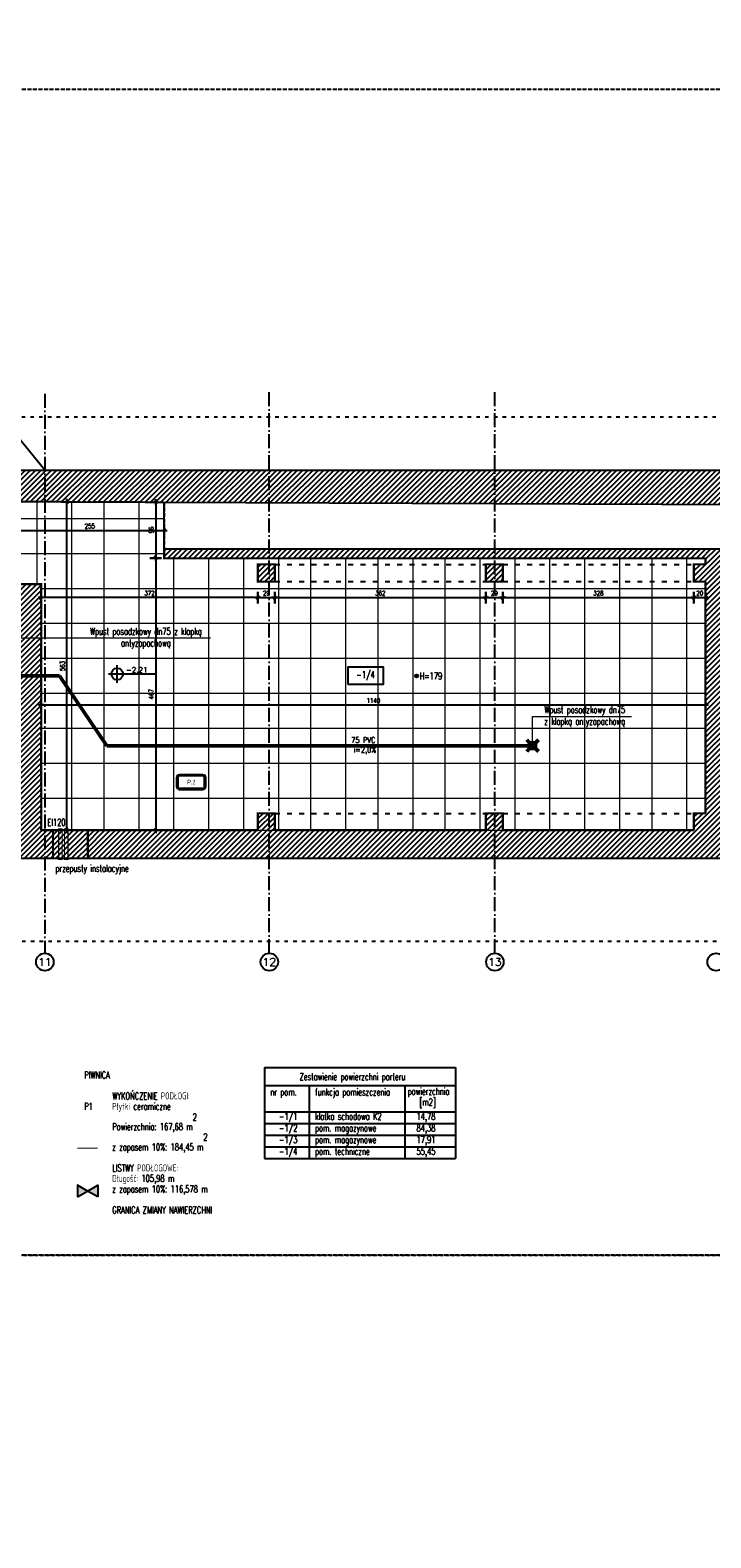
# Model space of a CAD drawing. Header units: millimetres. Extents: x 167273 to 188273, y -125105 to -88145.
# Tile 57 of 210: x 176571 to 177739, y -121590 to -119003. Entities that reach past the tile are written whole.
import ezdxf
from ezdxf.enums import TextEntityAlignment as Align

# ---------------------------------------------------------------- set-up
doc = ezdxf.new("R2010")
doc.units = ezdxf.units.MM
doc.header["$PDMODE"] = 35
doc.header["$PDSIZE"] = 5
for name, pattern in [('ACAD_ISO03W100', [30, 12, -18]), ('ACAD_ISO10W100', [18, 12, -3, 0, -3]), ('HIDDEN', [9.525, 6.35, -3.175])]:
    doc.linetypes.add(name, pattern=pattern)
for name, color, linetype in [('!_ppoz', 10, 'Continuous'), ('!listwy', 30, 'HIDDEN'), ('a-op_leader', 9, 'Continuous'), ('a-op_text', 9, 'Continuous'), ('a-osie', 1, 'ACAD_ISO10W100'), ('a-poziomy', 9, 'Continuous'), ('a-wymiary', 9, 'Continuous'), ('b-przerywana1', 9, 'ACAD_ISO03W100'), ('b-widokowa', 7, 'Continuous'), ('b-ściany', 2, 'Continuous'), ('h-hatch', 8, 'Continuous'), ('i-kanalizacja', 34, 'Continuous'), ('opis text', 9, 'Continuous')]:
    doc.layers.add(name, color=color, linetype=linetype)
doc.layers.add('!płytki jasne', color=7, linetype='Continuous', lineweight=5, true_color=0x878787)
doc.layers.add('IS_kan_san', color=34, linetype='Continuous', lineweight=53)
doc.layers.add('IS_kan_san_opis', color=9, linetype='Continuous', lineweight=15)
doc.layers.add('x-pom', color=6, linetype='HIDDEN', plot=False)
doc.layers.add('x-revclouds', color=190, linetype='HIDDEN', plot=False)
doc.styles.add('IS-IS', font='romans.shx', dxfattribs={"width": 0.7, "height": 12})
doc.styles.add('PPAB_100', font='romans.shx', dxfattribs={"width": 0.7, "height": 12})
doc.styles.add('PPAB_50', font='romans.shx', dxfattribs={"width": 0.7, "height": 8})
doc.dimstyles.new('newPPAB_50', dxfattribs={"dimscale": 0, "dimtxt": 8, "dimasz": 1, "dimexe": 10, "dimexo": 10, "dimgap": 3.5, "dimtad": 1, "dimdec": 0, "dimzin": 0, "dimdsep": 46, "dimtxsty": 'PPAB_50', "dimblk": 'tick_50', "dimcen": 0.09, "dimdle": 5, "dimse1": 1, "dimse2": 1, "dimclrd": 9, "dimclre": 9, "dimclrt": 161, "dimadec": 0, "dimazin": 0, "dimtfac": 1, "dimtdec": 0, "dimtix": 1, "dimtofl": 0, "dimtmove": 2, "dimatfit": 3, "dimldrblk": 'tick_50', "dimfxl": 0, "dimtolj": 1, "dimtzin": 0, "dimarcsym": 0})
pattern_1 = [(45, (-27340.6366, 31489.7547), (-4.49012806, 4.49012806), [])]

# ---------------------------------------------------------------- blocks, each defined once
blk = doc.blocks.new('kotapozioma')
for p, q in [((49330.1, 104.4), (49330.1, 134.4)), ((49315.1, 119.4), (49395.1, 119.4))]:
    blk.add_line(p, q)
blk.add_circle((49330.1, 119.4), 10)
at = {"layer": 'opis text', "style": 'PPAB_50'}
for tag, p in [('ZNAK', (49345.1, 119.4)), ('WARTOSC', (49355.1, 119.4))]:
    blk.add_attdef(tag, text='', height=9, dxfattribs=at).set_placement(p, align=Align.BOTTOM_LEFT)
blk = doc.blocks.new('KR')
at = {"layer": 'IS_kan_san', "lineweight": 50}
for p, q in [((-5, 5), (-10, 10)), ((-5, 5), (-5, -5)), ((-3, 5), (-3, -5)), ((-1, 5), (-1, -5)), ((1, 5), (1, -5)), ((3, 5), (3, -5)), ((5, 5), (10, 10)), ((-5, -5), (-10, -10)), ((10, -10), (5, -5))]:
    blk.add_line(p, q, dxfattribs=at)
blk.add_lwpolyline([(-5, 5), (5, 5), (5, -5), (-5, -5)], close=True, dxfattribs=at)
blk = doc.blocks.new('tick_50')
at = {"color": 9, "ltscale": 20}
for p, q in [((-5, 0), (5, 0)), ((0, 10), (0, -10))]:
    blk.add_line(p, q, dxfattribs=at)
at = {"color": 0}
blk.add_line((2.5, 2.5), (-2.5, -2.5), dxfattribs=at)
blk = doc.blocks.new('*D1426')
at = {"layer": 'a-wymiary', "color": 9, "lineweight": -2}
blk.add_line((176786.4, -119909.9), (176786.4, -120374.9), dxfattribs=at)
at = {"layer": 'Defpoints', "color": 0}
for p in [(176937.8, -119908.9), (176786.4, -120375.9), (176937.8, -120375.9)]:
    blk.add_point(p, dxfattribs=at)
at = {"layer": 'a-wymiary', "color": 9, "lineweight": -2}
for p, rotation in [((176786.4, -119908.9), 90), ((176786.4, -120375.9), 270)]:
    blk.add_blockref('tick_50', p, dxfattribs=dict(at, rotation=rotation))
at = {"layer": 'a-wymiary', "color": 161, "insert": (176778.9, -120142.4), "char_height": 8, "attachment_point": 5, "rotation": 90, "style": 'PPAB_50'}
blk.add_mtext('\\A1;467', dxfattribs=at)
blk = doc.blocks.new('*D1441')
at = {"layer": 'a-wymiary', "color": 9, "lineweight": -2}
blk.add_line((176960.8, -119976.7), (176590.8, -119976.7), dxfattribs=at)
at = {"layer": 'Defpoints', "color": 0}
for p in [(176589.8, -119953.9), (176961.8, -119948.9), (176589.8, -119976.7)]:
    blk.add_point(p, dxfattribs=at)
at = {"layer": 'a-wymiary', "color": 9, "lineweight": -2, "rotation": 180}
blk.add_blockref('tick_50', (176589.8, -119976.7), dxfattribs=at)
at = {"layer": 'a-wymiary', "color": 9, "lineweight": -2}
blk.add_blockref('tick_50', (176961.8, -119976.7), dxfattribs=at)
at = {"layer": 'a-wymiary', "color": 161, "insert": (176775.8, -119969.2), "char_height": 8, "attachment_point": 5, "style": 'PPAB_50'}
blk.add_mtext('\\A1;372', dxfattribs=at)
blk = doc.blocks.new('*D1489')
at = {"layer": 'a-wymiary', "color": 9, "lineweight": -2}
blk.add_line((176786.4, -119813.9), (176786.4, -119907.9), dxfattribs=at)
at = {"layer": 'Defpoints', "color": 0}
for p in [(176800.8, -119812.9), (176786.4, -119908.9), (176800.9, -119908.9)]:
    blk.add_point(p, dxfattribs=at)
at = {"layer": 'a-wymiary', "color": 9, "lineweight": -2}
for p, rotation in [((176786.4, -119812.9), 90), ((176786.4, -119908.9), 270)]:
    blk.add_blockref('tick_50', p, dxfattribs=dict(at, rotation=rotation))
at = {"layer": 'a-wymiary', "color": 161, "insert": (176778.9, -119860.9), "char_height": 8, "attachment_point": 5, "rotation": 90, "style": 'PPAB_50'}
blk.add_mtext('\\A1;96', dxfattribs=at)

msp = doc.modelspace()

# ---------------------------------------------------------------- hatches: boundary and pattern name
at = {"layer": '!_ppoz'}
h = msp.add_hatch(dxfattribs=at)
h.set_pattern_fill('ANSI31', color=256, scale=2, style=0)
h.set_pattern_definition(pattern_1)
h.paths.add_polyline_path([(176609.81, -120423.89), (176669.81, -120423.89), (176669.81, -120375.89), (176609.81, -120375.89)])
at = {"layer": 'a-op_leader'}
h = msp.add_hatch(color=256, dxfattribs=at)
h.paths.add_polyline_path([(176686.88, -120984.83), (176669.56, -120994.83), (176686.88, -121004.83)])
h.paths.add_polyline_path([(176652.24, -120984.83), (176652.24, -121004.83), (176669.56, -120994.83)])
at = {"layer": 'a-poziomy', "ltscale": 0.5}
msp.add_hatch(color=256, dxfattribs=at).paths.add_polyline_path([(177231.57, -120111.11, 1), (177236.57, -120111.11, 1)])
at = {"layer": 'h-hatch'}
h = msp.add_hatch(dxfattribs=at)
h.set_pattern_fill('ANSI31', color=256, scale=2, style=0)
h.set_pattern_definition(pattern_1)
h.paths.add_polyline_path([(177853.25, -119757.89), (174664.81, -119757.89), (174664.81, -119666.89), (174602.81, -119666.89), (174602.81, -119803.13), (176213.81, -119810.23), (176213.81, -119823.29), (176228.81, -119823.29), (176228.81, -119810.36), (176464.82, -119811.41), (177853.25, -119817.58)])
h = msp.add_hatch(dxfattribs=at)
h.set_pattern_fill('ANSI31', color=256, scale=2, style=0)
h.set_pattern_definition(pattern_1)
h.paths.add_polyline_path([(177766.81, -119892.91), (177766.81, -119892.91), (176800.81, -119892.89), (176800.81, -119908.89), (177729.81, -119908.89), (177729.81, -119919.89), (177709.81, -119919.89), (177709.81, -119948.89), (177729.81, -119948.89), (177729.81, -120346.89), (177709.81, -120346.89), (177709.81, -120375.89), (177381.81, -120375.89), (177381.81, -120346.89), (177352.81, -120346.89), (177352.81, -120375.89), (176990.81, -120375.89), (176990.81, -120346.89), (176961.81, -120346.89), (176961.81, -120375.89), (176669.81, -120375.89), (176669.81, -120423.89), (177766.81, -120423.89)])
h = msp.add_hatch(dxfattribs=at)
h.set_pattern_fill('ANSI31', color=256, scale=2, style=0)
h.set_pattern_definition(pattern_1)
h.paths.add_polyline_path([(176990.81, -119919.89), (176961.81, -119919.89), (176961.81, -119948.89), (176990.81, -119948.89)])
h = msp.add_hatch(dxfattribs=at)
h.set_pattern_fill('ANSI31', color=256, scale=2, style=0)
h.set_pattern_definition(pattern_1)
h.paths.add_polyline_path([(177381.81, -119919.89), (177352.81, -119919.89), (177352.81, -119948.89), (177381.81, -119948.89)])
h = msp.add_hatch(dxfattribs=at)
h.set_pattern_fill('ANSI31', color=256, scale=2, style=0)
h.set_pattern_definition(pattern_1)
h.paths.add_polyline_path([(176609.81, -120375.89), (176589.81, -120375.89), (176589.81, -119953.89), (176545.81, -119953.89), (176545.81, -120375.89), (176228.81, -120375.89), (174717.81, -120375.89), (174717.81, -120423.89), (176609.81, -120423.89)])

# ---------------------------------------------------------------- linework, layer by layer
at = {"layer": '!_ppoz'}
msp.add_lwpolyline([(176609.81, -120423.89), (176669.81, -120423.89), (176669.81, -120375.89), (176609.81, -120375.89)], close=True, dxfattribs=at)
at = {"layer": '!_ppoz', "linetype": 'HIDDEN', "const_width": 2}
for points in [[(176625.85, -120425.89), (176619.85, -120425.89), (176619.85, -120373.89), (176625.85, -120373.89)], [(176635.85, -120425.89), (176629.85, -120425.89), (176629.85, -120373.89), (176635.85, -120373.89)]]:
    msp.add_lwpolyline(points, close=True, dxfattribs=at)
at = {"layer": '!listwy', "ltscale": 2, "const_width": 2}
msp.add_lwpolyline([(176544.81, -119952.89), (176590.81, -119952.89), (176590.81, -120374.89), (176960.81, -120374.89), (176960.81, -120345.89), (176991.81, -120345.89), (176991.81, -120374.89), (177351.81, -120374.89), (177351.81, -120345.89), (177382.81, -120345.89), (177382.81, -120374.89), (177708.81, -120374.89), (177708.81, -120345.89), (177728.81, -120345.89), (177728.81, -119949.89), (177708.81, -119949.89), (177708.81, -119918.89), (177728.81, -119918.89), (177728.81, -119909.89), (176799.81, -119909.89), (176799.81, -119892.89), (176799.81, -119813.9), (176229.81, -119811.36)], dxfattribs=at)
for points in [[(176960.81, -119918.89), (176991.81, -119918.89), (176991.81, -119949.89), (176960.81, -119949.89)], [(177351.81, -119918.89), (177382.81, -119918.89), (177382.81, -119949.89), (177351.81, -119949.89)]]:
    msp.add_lwpolyline(points, close=True, dxfattribs=at)
at = {"layer": '!listwy', "ltscale": 1.5, "const_width": 2}
msp.add_lwpolyline([(176652.24, -120921.25), (176686.88, -120921.25)], dxfattribs=at)
at = {"layer": '!płytki jasne'}
for p, q in [((176582.81, -119953.89), (176582.81, -119811.93)), ((176642.81, -120375.89), (176642.81, -119812.2)), ((176697.81, -120375.89), (176697.81, -119812.44)), ((176757.81, -120375.89), (176757.81, -119812.71)), ((176545.81, -119840.89), (176800.81, -119840.89)), ((176545.81, -119900.89), (176800.81, -119900.89)), ((176817.81, -120375.89), (176817.81, -119908.89)), ((176877.81, -120375.89), (176877.81, -119908.89)), ((176877.81, -120375.89), (176877.81, -119908.89)), ((176937.81, -120375.89), (176937.81, -119908.89)), ((176997.81, -120375.89), (176997.81, -119908.89)), ((177052.81, -120375.89), (177052.81, -119908.89)), ((177112.81, -120375.89), (177112.81, -119908.89)), ((177167.81, -120375.89), (177167.81, -119908.89)), ((177227.81, -120375.89), (177227.81, -119908.89)), ((177282.81, -120375.89), (177282.81, -119908.89)), ((177342.81, -120375.89), (177342.81, -119908.89)), ((177402.81, -120375.89), (177402.81, -119908.89)), ((177462.81, -120375.89), (177462.81, -119908.89)), ((177462.81, -120375.89), (177462.81, -119908.89)), ((177522.81, -120375.89), (177522.81, -119908.89)), ((177582.81, -120375.89), (177582.81, -119908.89)), ((177637.81, -120375.89), (177637.81, -119908.89)), ((177697.81, -120375.89), (177697.81, -119908.89)), ((176589.81, -119960.89), (177729.81, -119960.89)), ((176589.81, -120020.89), (177729.81, -120020.89)), ((176589.81, -120080.89), (177729.81, -120080.89)), ((176589.81, -120140.89), (177729.81, -120140.89)), ((176589.81, -120200.89), (177729.81, -120200.89)), ((176589.81, -120260.89), (177729.81, -120260.89)), ((176589.81, -120320.89), (177729.81, -120320.89)), ((176589.81, -120375.89), (177709.81, -120375.89))]:
    msp.add_line(p, q, dxfattribs=at)
msp.add_lwpolyline([(176545.81, -119953.89), (176545.81, -119811.77), (176800.81, -119812.9), (176800.81, -119892.89), (176800.81, -119908.89), (177729.81, -119908.89), (177729.81, -119919.89), (177709.81, -119919.89), (177709.81, -119948.89), (177729.81, -119948.89), (177729.81, -120346.89), (177709.81, -120346.89), (177709.81, -120375.89), (177381.81, -120375.89), (177381.81, -120346.89), (177352.81, -120346.89), (177352.81, -120375.89), (176990.81, -120375.89), (176990.81, -120346.89), (176961.81, -120346.89), (176961.81, -120375.89), (176589.81, -120375.89), (176589.81, -119953.89)], close=True, dxfattribs=at)
at = {"layer": 'a-op_leader', "lineweight": -3}
for p, q in [((176972.82, -120782.99), (177300.82, -120782.99)), ((176972.82, -120782.99), (176972.82, -120938.99)), ((177300.82, -120782.99), (177300.82, -120938.99)), ((176972.82, -120813.99), (177300.82, -120813.99)), ((177049.82, -120813.99), (177049.82, -120918.99)), ((177049.82, -120813.99), (177049.82, -120938.99)), ((177213.82, -120813.99), (177213.82, -120938.99)), ((176972.82, -120858.99), (177300.82, -120858.99)), ((176972.82, -120858.99), (177300.82, -120858.99)), ((176972.82, -120918.99), (177300.82, -120918.99)), ((176972.82, -120938.99), (177300.82, -120938.99))]:
    msp.add_line(p, q, dxfattribs=at)
at = {"layer": 'a-op_leader'}
for points in [[(176652.24, -121004.83), (176669.56, -120994.83), (176652.24, -120984.83), (176652.24, -121004.83)], [(176686.88, -121004.83), (176669.56, -120994.83), (176686.88, -120984.83), (176686.88, -121004.83)]]:
    msp.add_lwpolyline(points, dxfattribs=at)
at = {"layer": 'a-op_text', "ltscale": 0.5}
msp.add_line((176596.31, -119757.89), (176551.31, -119702.46), dxfattribs=at)
at = {"layer": 'a-op_text', "lineweight": 0}
msp.add_line((176973.27, -120782.81), (176973.27, -120782.81), dxfattribs=at)
at = {"layer": 'a-op_text', "lineweight": -3}
for p, q in [((176972.82, -120878.99), (177300.82, -120878.99)), ((176972.82, -120878.99), (177300.82, -120878.99)), ((176972.82, -120898.99), (177300.82, -120898.99))]:
    msp.add_line(p, q, dxfattribs=at)
at = {"layer": 'a-op_text', "ltscale": 0.5}
msp.add_lwpolyline([(177116.36, -120125.78), (177116.36, -120095.78), (177176.36, -120095.78), (177176.36, -120125.78)], close=True, dxfattribs=at)
at = {"layer": 'a-osie', "ltscale": 2}
for p, q in [((176596.31, -119626.99), (176596.31, -120586.88)), ((176981.31, -120586.88), (176981.31, -119623.89)), ((177368.31, -120586.88), (177368.31, -119623.89))]:
    msp.add_line(p, q, dxfattribs=at)
at = {"layer": 'a-osie', "linetype": 'Continuous', "ltscale": 0.5}
for centre in [(176596.31, -120601.89), (176981.31, -120601.88), (177368.31, -120601.88), (177747.81, -120601.88)]:
    msp.add_circle(centre, 15, dxfattribs=at)
at = {"layer": 'a-poziomy', "ltscale": 0.5}
msp.add_circle((177234.07, -120111.11), 2.5, dxfattribs=at)
at = {"layer": 'b-przerywana1', "ltscale": 0.7}
for p, q in [((176990.81, -119919.89), (177352.81, -119919.89)), ((177381.81, -119919.89), (177709.81, -119919.89)), ((176990.81, -119948.89), (177352.81, -119948.89)), ((177381.81, -119948.89), (177709.81, -119948.89)), ((176990.81, -120346.89), (177352.81, -120346.89)), ((177381.81, -120346.89), (177709.81, -120346.89))]:
    msp.add_line(p, q, dxfattribs=at)
at = {"layer": 'b-przerywana1', "ltscale": 0.5}
msp.add_lwpolyline([(173826.52, -120566.89), (173826.52, -119666.89), (177853.25, -119666.89), (177853.25, -120566.89)], close=True, dxfattribs=at)
at = {"layer": 'b-widokowa'}
for p, q in [((176609.81, -120375.89), (176669.81, -120375.89)), ((176609.81, -120423.89), (176669.81, -120423.89))]:
    msp.add_line(p, q, dxfattribs=at)
at = {"layer": 'b-ściany'}
for p, q in [((174664.81, -119757.89), (177853.25, -119757.89)), ((174664.81, -119757.89), (177853.25, -119757.89)), ((176228.81, -119810.36), (177853.25, -119817.58)), ((176800.81, -119892.89), (177766.81, -119892.91)), ((176800.81, -119892.89), (176800.81, -119908.89)), ((176800.81, -119908.89), (177729.81, -119908.89)), ((177729.81, -119919.89), (177729.81, -119908.89)), ((176545.81, -119953.89), (176589.81, -119953.89)), ((176545.81, -119953.89), (176589.81, -119953.89)), ((176589.81, -119953.89), (176589.81, -120375.89)), ((177729.81, -120346.89), (177729.81, -119948.89)), ((176990.81, -120346.89), (176961.81, -120346.89)), ((176961.81, -120346.89), (176961.81, -120375.89)), ((176990.81, -120375.89), (176990.81, -120346.89)), ((177381.81, -120346.89), (177352.81, -120346.89)), ((177352.81, -120346.89), (177352.81, -120375.89)), ((177381.81, -120375.89), (177381.81, -120346.89)), ((177729.81, -120346.89), (177709.81, -120346.89)), ((177709.81, -120346.89), (177709.81, -120375.89)), ((176589.81, -120375.89), (176609.81, -120375.89)), ((176609.81, -120375.89), (176609.81, -120423.89)), ((176669.81, -120375.89), (176669.81, -120423.89)), ((176669.81, -120375.89), (176961.81, -120375.89)), ((176990.81, -120375.89), (177352.81, -120375.89)), ((177381.81, -120375.89), (177709.81, -120375.89)), ((174717.81, -120423.89), (176609.81, -120423.89)), ((176669.81, -120423.89), (177766.81, -120423.89))]:
    msp.add_line(p, q, dxfattribs=at)
for points in [[(176990.81, -119919.89), (176961.81, -119919.89), (176961.81, -119948.89), (176990.81, -119948.89)], [(177381.81, -119919.89), (177352.81, -119919.89), (177352.81, -119948.89), (177381.81, -119948.89)]]:
    msp.add_lwpolyline(points, close=True, dxfattribs=at)
msp.add_lwpolyline([(177729.81, -119919.89), (177709.81, -119919.89), (177709.81, -119948.89), (177729.81, -119948.89)], dxfattribs=at)
at = {"layer": 'h-hatch', "ltscale": 0.5}
for points in [[(176827.38, -120305.79), (176867.38, -120305.79, 0.4142136), (176872.38, -120300.79), (176872.38, -120285.79, 0.4142136), (176867.38, -120280.79), (176827.38, -120280.79, 0.4142136), (176822.38, -120285.79), (176822.38, -120300.79, 0.4142136)], [(176827.38, -120303.79), (176867.38, -120303.79, 0.4142136), (176870.38, -120300.79), (176870.38, -120285.79, 0.4142136), (176867.38, -120282.79), (176827.38, -120282.79, 0.4142136), (176824.38, -120285.79), (176824.38, -120300.79, 0.4142136)]]:
    msp.add_lwpolyline(points, format="xyb", close=True, dxfattribs=at)
at = {"layer": 'IS_kan_san', "lineweight": 50}
for p, q in [((176621.53, -120110.89), (176300.75, -120110.89)), ((176621.53, -120110.89), (176702.46, -120230.89)), ((177432.81, -120230.89), (176702.46, -120230.89))]:
    msp.add_line(p, q, dxfattribs=at)
at = {"layer": 'IS_kan_san_opis'}
for points in [[(176437.81, -120105.89), (176437.81, -120045.95), (176880.28, -120045.95)], [(177432.81, -120225.89), (177432.81, -120180.64), (177602.47, -120180.64)]]:
    msp.add_lwpolyline(points, dxfattribs=at)
at = {"layer": 'x-pom'}
msp.add_lwpolyline([(176545.81, -119953.89), (176545.81, -119811.77), (176800.81, -119812.9), (176800.81, -119892.89), (176800.81, -119908.89), (177729.81, -119908.89), (177729.81, -119919.89), (177709.81, -119919.89), (177709.81, -119948.89), (177729.81, -119948.89), (177729.81, -120346.89), (177709.81, -120346.89), (177709.81, -120375.89), (177381.81, -120375.89), (177381.81, -120346.89), (177352.81, -120346.89), (177352.81, -120375.89), (176990.81, -120375.89), (176990.81, -120346.89), (176961.81, -120346.89), (176961.81, -120375.89), (176589.81, -120375.89), (176589.81, -119953.89)], close=True, dxfattribs=at)
at = {"layer": 'x-revclouds'}
for points in [[(182773.44, -119104.89), (167773.44, -119104.89), (167773.44, -114104.89), (182773.44, -114104.89)], [(173273.44, -121104.89), (178773.44, -121104.89), (178773.44, -119104.89), (173273.44, -119104.89)], [(173273.44, -123104.89), (178773.44, -123104.89), (178773.44, -121104.89), (173273.44, -121104.89)]]:
    msp.add_lwpolyline(points, close=True, dxfattribs=at)

# ---------------------------------------------------------------- block references
at = {"layer": 'i-kanalizacja'}
msp.add_blockref('KR', (177432.81, -120230.89), dxfattribs=at)
at = {"layer": 'opis text'}
msp.add_blockref('kotapozioma', (127390.24, -120227.24), dxfattribs=at).add_auto_attribs({'WARTOSC': '2,21', 'ZNAK': '-'})

# ---------------------------------------------------------------- texts
at = {"layer": '!_ppoz', "char_height": 12, "width": 2937.189, "attachment_point": 4, "style": 'PPAB_100'}
for s, insert in [('{\\Fromans.shx|c238;EI120}', (176600.46, -120362.37)), ('{\\Fromans.shx|c238;przepusty instalacyjne}', (176614.4, -120443.49))]:
    msp.add_mtext(s, dxfattribs=dict(at, insert=insert))
at = {"layer": 'a-op_text', "ltscale": 0.5, "insert": (177146.36, -120110.78), "char_height": 12, "width": 60, "attachment_point": 5, "style": 'PPAB_100'}
msp.add_mtext('-1/{\\Fromans.shx|c238;4}', dxfattribs=at)
at = {"layer": 'a-op_text', "lineweight": -3, "char_height": 12, "width": 284.2466, "attachment_point": 1, "style": 'PPAB_100'}
for s, insert in [('Zestawienie powierzchni parteru', (177033.27, -120792.81)), ('funkcja pomieszczenia', (177059.82, -120818.99)), ('powierzchnia', (177218.66, -120818.08)), ('nr pom.', (176982.82, -120818.99)), ('[m{\\Fromans.shx|c238;2}]', (177238.82, -120836.08)), ('{\\Fromans.shx|c238;-1/1}', (176997.82, -120860.99)), ('{\\Fromans.shx|c238;klatka schodowa K2}', (177059.82, -120860.99)), ('{\\Fromans.shx|c238;14,78}', (177233.82, -120860.99)), ('{\\Fromans.shx|c238;-1/2}', (176997.82, -120880.99)), ('{\\Fromans.shx|c238;pom. magazynowe}', (177059.82, -120880.99)), ('{\\Fromans.shx|c238;84,38}', (177233.82, -120880.99)), ('{\\Fromans.shx|c238;-1/3}', (176997.82, -120900.99)), ('{\\Fromans.shx|c238;-1/4}', (176997.82, -120920.99)), ('{\\Fromans.shx|c238;pom. magazynowe}', (177059.82, -120900.99)), ('{\\Fromans.shx|c238;pom. techniczne}', (177059.82, -120920.99)), ('{\\Fromans.shx|c238;55,45}', (177233.82, -120920.99)), ('{\\Fromans.shx|c238;17,91}', (177233.82, -120900.99))]:
    msp.add_mtext(s, dxfattribs=dict(at, insert=insert))
at = {"layer": 'a-osie', "linetype": 'Continuous', "ltscale": 0.5, "style": 'PPAB_100'}
for s, p in [('11', (176596.31, -120601.89)), ('12', (176981.31, -120601.88)), ('13', (177368.31, -120601.88))]:
    msp.add_text(s, height=13.5, dxfattribs=at).set_placement(p, align=Align.MIDDLE_CENTER)
at = {"layer": 'a-poziomy', "ltscale": 0.5, "insert": (177239.07, -120111.11), "char_height": 12, "width": 65.6395, "attachment_point": 4, "style": 'PPAB_100'}
msp.add_mtext('{\\Fromans.shx|c238;H=179}', dxfattribs=at)
at = {"layer": 'a-poziomy', "ltscale": 0.5, "insert": (176663.89, -120789.58), "char_height": 12, "width": 700, "attachment_point": 1, "line_spacing_factor": 0.9, "style": 'PPAB_100'}
msp.add_mtext('{\\C80;PIWNICA\\P\\P^IWYKOŃCZENIE PODŁOGI:\\P}P1^IPłytki ceramiczne\\P^IPowierzchnia: 167,68 m\\S2^ ; \\P^Iz zapasem 10%: 184,45 m\\S2^ ;\\P\\P{\\C80;^ILISTWY PODŁOGOWE:\\P^I}Długość: 105,98 m\\P^Iz zapasem 10%: 116,578 m\\P\\P^I{\\C3;GRANICA ZMIANY NAWIERZCHNI}', dxfattribs=at)
at = {"layer": 'h-hatch', "ltscale": 0.5, "insert": (176847.38, -120293.29), "char_height": 8, "width": 74.6161, "attachment_point": 5, "style": 'PPAB_50'}
msp.add_mtext('{\\fArial|b0|i1|c238|p34;P.1}', dxfattribs=at)
at = {"layer": 'IS_kan_san_opis', "attachment_point": 5, "style": 'IS-IS'}
for s, width, insert, char_height in [('Wpust posadzkowy dn75 z klapką antyzapachową ', 259.9768, (176769.53, -120046.56), 12), ('Wpust posadzkowy dn75 \\Pz klapką antyzapachową ', 259.9768, (177522.37, -120181.25), 12), ('75 PVC\\P i=2,0%', 240.0581, (177142.55, -120230.89), 9.8)]:
    msp.add_mtext_dynamic_manual_height_columns(s, width=width, gutter_width=12.5, heights=[0], dxfattribs=dict(at, insert=insert, char_height=char_height))

# ---------------------------------------------------------------- dimensions: what is measured, and where the dimension line sits
at = {"layer": 'a-wymiary'}
for base, p1, p2 in [((176800.81, -119861.47), (176545.81, -119811.77), (176800.81, -119812.9)), ((176990.81, -119976.71), (176961.81, -119948.89), (176990.81, -119948.89)), ((177352.81, -119976.71), (176990.81, -119948.89), (177352.81, -119948.89)), ((177381.81, -119976.71), (177352.81, -119948.89), (177381.81, -119948.89)), ((177709.81, -119976.71), (177381.81, -119948.89), (177709.81, -119948.89)), ((177729.81, -119976.71), (177709.81, -119948.89), (177729.81, -119948.89)), ((177729.81, -120160.91), (176589.81, -120171.43), (177729.81, -120171.43))]:
    msp.add_linear_dim(base=base, p1=p1, p2=p2, dimstyle='newPPAB_50', override={"dimscale": 1}, dxfattribs=at).render()
msp.add_linear_dim(base=(176634.08, -119812.44), p1=(176697.81, -120375.89), p2=(176697.81, -119812.44), angle=90, dimstyle='newPPAB_50', override={"dimscale": 1}, dxfattribs=at).render()
for base, p1, p2, picture, middle in [((176786.44, -119908.89), (176800.81, -119812.9), (176800.94, -119908.89), '*D1489', (176778.94, -119860.9)), ((176786.44, -120375.89), (176937.81, -119908.89), (176937.81, -120375.89), '*D1426', (176778.94, -120142.39))]:
    dim = msp.add_linear_dim(base=base, p1=p1, p2=p2, angle=90, dimstyle='newPPAB_50', override={"dimscale": 1}, dxfattribs=at)
    dim.commit()
    dim.dimension.update_dxf_attribs({"geometry": picture, "text_midpoint": middle})
dim = msp.add_linear_dim(base=(176589.81, -119976.71), p1=(176961.81, -119948.89), p2=(176589.81, -119953.89), dimstyle='newPPAB_50', override={"dimscale": 1}, dxfattribs=at)
dim.commit()
dim.dimension.update_dxf_attribs({"geometry": '*D1441', "text_midpoint": (176775.81, -119969.21)})

doc.saveas('drawing.dxf')
